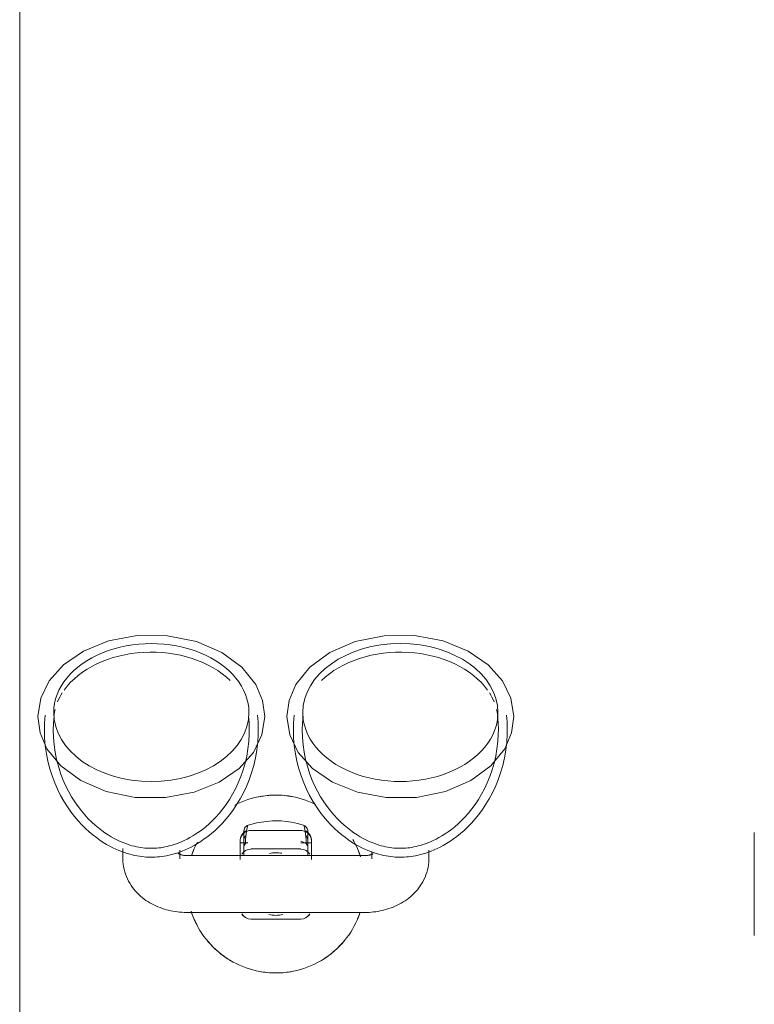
# Model space of a CAD drawing. Header units: millimetres. Extents: x -281 to 121694, y -16481 to 65128.
# Tile 41 of 256: x 14328 to 14535, y 18645 to 18922. Entities that reach past the tile are written whole.
import ezdxf

# ---------------------------------------------------------------- set-up
doc = ezdxf.new("R2010")
doc.units = ezdxf.units.MM
for name, color, linetype, lineweight in [('A--L$01A__Algemeen', 7, 'Continuous', 5), ('A--L74__VasteSanitaireVoorz', 1, 'Continuous', 5), ('A--L82__LosseGebruikersInvent', 1, 'Continuous', 5)]:
    doc.layers.add(name, color=color, linetype=linetype, lineweight=lineweight)

# ---------------------------------------------------------------- blocks, each defined once
blk = doc.blocks.new('NLRS_82_FU_UN_spoekbak_gen_kad - spoelbak dxbxh 900x900x957-V502-L_80_ 16')
at = {"layer": 'A--L$01A__Algemeen'}
blk.add_line((422, -549.32), (422, 294.68), dxfattribs=at)
blk.add_line((422, -549.32), (422, 294.68), dxfattribs=at)
at = {"layer": 'A--L74__VasteSanitaireVoorz'}
for p, q in [((215.5, -71.82), (215.5, -42.82)), ((215.5, -71.82), (215.5, -42.82)), ((215.5, -69.41), (215.5, -45.24)), ((215.5, -69.41), (215.5, -45.24)), ((215.5, -45.24), (215.5, -69.41)), ((215.5, -45.24), (215.5, -69.41)), ((215.5, -65.85), (215.5, -48.79)), ((215.5, -65.85), (215.5, -48.79)), ((215.5, -48.79), (215.5, -65.85)), ((215.5, -48.79), (215.5, -65.85)), ((375, -49.32), (325, -49.32)), ((357, -47.48), (343, -47.48)), ((215.5, -61.86), (215.5, -52.79)), ((215.5, -61.86), (215.5, -52.79)), ((215.5, -52.79), (215.5, -61.86)), ((215.5, -52.79), (215.5, -61.86)), ((307, -64.4), (307, -66.86)), ((323, -66.4), (323, -64.4)), ((325, -65.32), (375, -65.32)), ((340, -69.42), (340, -65.21)), ((340, -66.04), (340, -68.86)), ((341, -65.23), (341, -67.5)), ((359, -67.5), (359, -65.23)), ((360, -65.21), (360, -69.42)), ((360, -68.86), (360, -66.04)), ((377, -64.4), (377, -66.88)), ((393, -67.28), (393, -64.4)), ((340, -69.6), (340, -67.86)), ((340, -68.15), (340, -69.6)), ((340, -68.86), (343, -68.86)), ((341, -67.86), (341, -68.89)), ((341.43, -68.69), (342.95, -69.39)), ((343, -67.17), (357, -67.17)), ((357.83, -68.86), (360, -68.86)), ((357.86, -69.04), (358.57, -68.69)), ((359, -68.89), (359, -67.86)), ((360, -69.6), (360, -68.15)), ((357, -72.38), (343, -72.38))]:
    blk.add_line(p, q, dxfattribs=at)
at = {"layer": 'A--L74__VasteSanitaireVoorz', "flags": 128}
for points in [[(350, -32.32), (349, -32.34), (348, -32.4), (347.01, -32.5), (346.02, -32.64), (345.03, -32.82), (344.06, -33.04), (343.09, -33.3), (342.14, -33.59), (341.19, -33.93), (340.26, -34.3), (339.35, -34.71), (338.46, -35.15), (337.58, -35.63), (336.72, -36.14), (335.88, -36.69), (335.07, -37.27), (334.28, -37.88), (333.52, -38.53), (332.78, -39.2), (332.07, -39.91), (331.38, -40.64), (330.73, -41.4), (330.11, -42.18), (329.52, -42.99), (328.96, -43.82), (328.44, -44.67), (327.95, -45.54), (327.5, -46.43), (327.08, -47.34), (326.7, -48.27), (326.36, -49.2)], [(373.81, -49.72), (373.49, -48.77), (373.13, -47.84), (372.73, -46.92), (372.3, -46.02), (371.83, -45.14), (371.32, -44.27), (370.78, -43.43), (370.21, -42.61), (369.61, -41.81), (368.97, -41.04), (368.31, -40.3), (367.61, -39.58), (366.89, -38.89), (366.14, -38.23), (365.36, -37.6), (364.56, -37), (363.73, -36.43), (362.89, -35.9), (362.02, -35.4), (361.13, -34.94), (360.23, -34.51), (359.31, -34.12), (358.37, -33.77), (357.43, -33.45), (356.47, -33.17), (355.49, -32.94), (354.51, -32.74), (353.53, -32.57), (352.54, -32.45), (351.54, -32.37), (350.54, -32.33), (350, -32.32)], [(325, -49.32), (324.37, -49.33), (323.75, -49.36), (323.12, -49.4), (322.5, -49.47), (321.88, -49.55), (321.26, -49.64), (320.64, -49.76), (320.03, -49.89), (319.42, -50.05), (318.81, -50.22), (318.21, -50.41), (317.62, -50.62), (317.03, -50.84), (316.45, -51.09), (315.87, -51.36), (315.3, -51.64), (314.74, -51.95), (314.19, -52.28), (313.65, -52.63), (313.12, -53), (312.6, -53.39), (312.09, -53.81), (311.6, -54.25), (311.12, -54.71), (310.66, -55.2), (310.22, -55.71), (309.8, -56.24), (309.4, -56.8), (309.02, -57.38), (308.67, -57.98), (308.35, -58.6), (308.05, -59.25), (307.79, -59.92), (307.56, -60.6), (307.37, -61.3), (307.22, -62.01), (307.11, -62.73), (307.03, -63.46), (307, -64.2), (307, -64.4)], [(393, -64.4), (392.98, -63.66), (392.92, -62.93), (392.81, -62.2), (392.67, -61.49), (392.49, -60.79), (392.27, -60.1), (392.02, -59.43), (391.74, -58.78), (391.42, -58.14), (391.08, -57.54), (390.71, -56.95), (390.31, -56.39), (389.9, -55.85), (389.46, -55.33), (389, -54.84), (388.53, -54.37), (388.04, -53.93), (387.54, -53.5), (387.02, -53.11), (386.5, -52.73), (385.96, -52.37), (385.41, -52.04), (384.85, -51.73), (384.28, -51.43), (383.71, -51.16), (383.13, -50.91), (382.54, -50.68), (381.95, -50.46), (381.35, -50.27), (380.74, -50.09), (380.14, -49.93), (379.52, -49.79), (378.91, -49.67), (378.29, -49.57), (377.67, -49.49), (377.05, -49.42), (376.42, -49.37), (375.8, -49.34), (375.17, -49.32), (375, -49.32)], [(345.05, -100.65), (344.99, -98.4), (344.8, -96.16), (344.49, -93.96), (344.06, -91.81), (343.52, -89.72), (342.89, -87.71), (342.16, -85.78), (341.36, -83.94), (340.49, -82.2), (339.57, -80.57), (338.6, -79.04), (337.6, -77.61), (336.58, -76.29), (335.55, -75.07), (334.51, -73.95), (333.47, -72.92), (332.45, -71.99), (331.43, -71.14), (330.43, -70.36), (329.46, -69.66), (328.5, -69.03), (327.57, -68.47), (326.67, -67.96), (325.79, -67.51), (324.94, -67.1), (324.11, -66.74), (323.32, -66.43), (322.54, -66.15), (321.79, -65.9), (321.06, -65.69), (320.35, -65.51), (319.66, -65.35), (318.99, -65.22), (318.33, -65.11), (317.68, -65.02), (317.04, -64.95), (316.41, -64.9), (315.79, -64.87), (315.17, -64.86), (314.55, -64.86), (313.92, -64.88), (313.3, -64.92), (312.66, -64.98), (312.02, -65.06), (311.37, -65.16), (310.7, -65.28), (310.02, -65.42), (309.32, -65.59), (308.61, -65.79), (307.87, -66.01), (307.11, -66.27), (306.32, -66.57), (305.51, -66.9), (304.67, -67.28), (303.81, -67.71), (302.92, -68.19), (302, -68.72), (301.06, -69.31), (300.1, -69.98), (299.11, -70.71), (298.1, -71.52), (297.08, -72.41), (296.05, -73.39), (295.01, -74.46), (293.97, -75.62), (292.95, -76.89), (291.94, -78.25), (290.95, -79.73), (290, -81.31), (289.1, -82.99), (288.26, -84.77), (287.5, -86.65), (286.81, -88.62), (286.22, -90.67), (285.73, -92.79), (285.35, -94.97), (285.1, -97.19), (284.96, -99.43), (284.95, -100.65)], [(322.68, -65.84), (322.76, -65.8), (322.84, -65.76), (322.93, -65.72), (323.04, -65.67), (323.15, -65.63), (323.27, -65.59), (323.4, -65.55), (323.54, -65.51), (323.68, -65.47), (323.83, -65.44), (323.99, -65.41), (324.15, -65.38), (324.32, -65.36), (324.49, -65.35), (324.66, -65.33), (324.83, -65.33), (325, -65.32)], [(326.19, -64.93), (326.51, -65.88), (326.87, -66.81), (327.27, -67.73), (327.7, -68.63)], [(340, -64.21), (340, -66.92), (340, -68.95), (340, -69.42)], [(415.05, -100.65), (414.99, -98.4), (414.8, -96.16), (414.49, -93.96), (414.06, -91.81), (413.52, -89.72), (412.89, -87.71), (412.16, -85.78), (411.36, -83.94), (410.49, -82.2), (409.57, -80.57), (408.6, -79.04), (407.6, -77.61), (406.58, -76.29), (405.55, -75.07), (404.51, -73.95), (403.47, -72.92), (402.45, -71.99), (401.43, -71.14), (400.43, -70.36), (399.46, -69.66), (398.5, -69.03), (397.57, -68.47), (396.67, -67.96), (395.79, -67.51), (394.94, -67.1), (394.11, -66.74), (393.32, -66.43), (392.54, -66.15), (391.79, -65.9), (391.06, -65.69), (390.35, -65.51), (389.66, -65.35), (388.99, -65.22), (388.33, -65.11), (387.68, -65.02), (387.04, -64.95), (386.41, -64.9), (385.79, -64.87), (385.17, -64.86), (384.55, -64.86), (383.92, -64.88), (383.3, -64.92), (382.66, -64.98), (382.02, -65.06), (381.37, -65.16), (380.7, -65.28), (380.02, -65.42), (379.32, -65.59), (378.61, -65.79), (377.87, -66.01), (377.11, -66.27), (376.32, -66.57), (375.51, -66.9), (374.67, -67.28), (373.81, -67.71), (372.92, -68.19), (372, -68.72), (371.06, -69.31), (370.1, -69.98), (369.11, -70.71), (368.1, -71.52), (367.08, -72.41), (366.05, -73.39), (365.01, -74.46), (363.97, -75.62), (362.95, -76.89), (361.94, -78.25), (360.95, -79.73), (360, -81.31), (359.1, -82.99), (358.26, -84.77), (357.5, -86.65), (356.81, -88.62), (356.22, -90.67), (355.73, -92.79), (355.35, -94.97), (355.1, -97.19), (354.96, -99.43), (354.95, -100.65)], [(360, -69.42), (360, -67.6), (360, -65.09), (360, -64.21)], [(372.05, -69.11), (372.5, -68.22), (372.92, -67.31), (373.3, -66.38), (373.64, -65.44)], [(375, -65.32), (375.17, -65.33), (375.35, -65.33), (375.52, -65.35), (375.69, -65.36), (375.85, -65.38), (376.01, -65.41), (376.17, -65.44), (376.32, -65.47), (376.47, -65.51), (376.6, -65.55), (376.73, -65.59), (376.85, -65.63), (376.97, -65.67), (377.07, -65.72), (377.16, -65.76), (377.25, -65.8), (377.32, -65.84), (377.38, -65.88), (377.43, -65.91), (377.46, -65.94), (377.49, -65.96), (377.51, -65.97)], [(342.55, -100.65), (342.49, -98.54), (342.32, -96.44), (342.02, -94.38), (341.62, -92.37), (341.12, -90.41), (340.52, -88.52), (339.84, -86.72), (339.09, -85), (338.28, -83.38), (337.42, -81.85), (336.52, -80.42), (335.59, -79.09), (334.64, -77.86), (333.68, -76.73), (332.71, -75.69), (331.75, -74.74), (330.8, -73.87), (329.86, -73.08), (328.94, -72.37), (328.04, -71.72), (327.16, -71.14), (326.31, -70.63), (325.48, -70.16), (324.68, -69.75), (323.91, -69.38), (323.16, -69.05), (322.43, -68.77), (321.73, -68.51), (321.05, -68.29), (320.4, -68.1), (319.76, -67.94), (319.14, -67.8), (318.54, -67.68), (317.95, -67.58), (317.38, -67.5), (316.81, -67.44), (316.25, -67.4), (315.7, -67.37), (315.15, -67.36), (314.6, -67.36), (314.05, -67.38), (313.49, -67.42), (312.93, -67.47), (312.36, -67.54), (311.78, -67.62), (311.18, -67.73), (310.57, -67.86), (309.95, -68.01), (309.3, -68.19), (308.64, -68.39), (307.95, -68.63), (307.24, -68.89), (306.5, -69.2), (305.74, -69.54), (304.95, -69.93), (304.14, -70.37), (303.3, -70.86), (302.44, -71.4), (301.55, -72.01), (300.64, -72.69), (299.71, -73.43), (298.76, -74.26), (297.81, -75.16), (296.84, -76.16), (295.88, -77.24), (294.92, -78.42), (293.98, -79.69), (293.06, -81.07), (292.18, -82.54), (291.34, -84.11), (290.55, -85.78), (289.83, -87.54), (289.19, -89.38), (288.64, -91.3), (288.18, -93.29), (287.83, -95.33), (287.59, -97.4), (287.46, -99.51), (287.45, -100.65)], [(341, -67.5), (341, -72.1), (341, -69.57)], [(412.55, -100.65), (412.49, -98.54), (412.32, -96.44), (412.02, -94.38), (411.62, -92.37), (411.12, -90.41), (410.52, -88.52), (409.84, -86.72), (409.09, -85), (408.28, -83.38), (407.42, -81.85), (406.52, -80.42), (405.59, -79.09), (404.64, -77.86), (403.68, -76.73), (402.71, -75.69), (401.75, -74.74), (400.8, -73.87), (399.86, -73.08), (398.94, -72.37), (398.04, -71.72), (397.16, -71.14), (396.31, -70.63), (395.48, -70.16), (394.68, -69.75), (393.91, -69.38), (393.16, -69.05), (392.43, -68.77), (391.73, -68.51), (391.05, -68.29), (390.4, -68.1), (389.76, -67.94), (389.14, -67.8), (388.54, -67.68), (387.95, -67.58), (387.38, -67.5), (386.81, -67.44), (386.25, -67.4), (385.7, -67.37), (385.15, -67.36), (384.6, -67.36), (384.05, -67.38), (383.49, -67.42), (382.93, -67.47), (382.36, -67.54), (381.78, -67.62), (381.18, -67.73), (380.57, -67.86), (379.95, -68.01), (379.3, -68.19), (378.64, -68.39), (377.95, -68.63), (377.24, -68.89), (376.5, -69.2), (375.74, -69.54), (374.95, -69.93), (374.14, -70.37), (373.3, -70.86), (372.44, -71.4), (371.55, -72.01), (370.64, -72.69), (369.71, -73.43), (368.76, -74.26), (367.81, -75.16), (366.84, -76.16), (365.88, -77.24), (364.92, -78.42), (363.98, -79.69), (363.06, -81.07), (362.18, -82.54), (361.34, -84.11), (360.55, -85.78), (359.83, -87.54), (359.19, -89.38), (358.64, -91.3), (358.18, -93.29), (357.83, -95.33), (357.59, -97.4), (357.46, -99.51), (357.45, -100.65)], [(359, -69.57), (359, -72.1), (359, -67.5)], [(360, -66.92), (360, -68.95), (360, -69.6)], [(341.49, -70.87), (341.22, -70.48), (341.06, -70.03)], [(358.94, -70.03), (358.78, -70.48), (358.51, -70.87)], [(341, -72.19), (341.02, -72.47), (341.17, -72.93), (341.35, -73.23), (341.52, -73.44), (341.83, -73.68), (342.18, -73.84)], [(342.18, -73.84), (343.88, -74.32), (345.55, -74.68), (347.14, -74.91), (348.53, -75.04), (350.97, -75.06), (352.74, -74.93), (355.31, -74.51), (357.82, -73.84)], [(357.82, -73.84), (358.08, -73.73), (358.28, -73.6), (358.59, -73.32), (358.76, -73.06), (358.94, -72.62), (359, -72.19)], [(338.87, -79.71), (339.77, -80.13), (340.69, -80.53), (341.63, -80.88), (342.57, -81.2), (343.53, -81.47), (344.51, -81.71), (345.49, -81.91), (346.47, -82.07), (347.46, -82.2), (348.46, -82.28), (349.46, -82.32), (350, -82.32)], [(350, -82.32), (351, -82.3), (352, -82.24), (352.99, -82.14), (353.98, -82), (354.97, -81.83), (355.94, -81.61), (356.91, -81.35), (357.86, -81.05), (358.81, -80.72), (359.74, -80.35), (360.65, -79.94), (361.54, -79.5)], [(346.9, -104.38), (346.09, -99.24), (343.68, -94.32), (339.66, -89.8), (334.05, -85.95), (327.02, -83.11), (318.95, -81.6), (310.47, -81.65), (302.31, -83.31), (295.17, -86.38), (289.54, -90.53), (285.66, -95.35), (283.73, -99.85), (283.1, -104.38)], [(353.1, -104.38), (353.91, -99.24), (356.32, -94.32), (360.34, -89.8), (365.95, -85.95), (372.98, -83.11), (381.05, -81.6), (389.53, -81.65), (397.69, -83.31), (404.83, -86.38), (410.46, -90.53), (414.34, -95.35), (416.27, -99.85), (416.9, -104.38)], [(284.95, -100.65), (285.01, -102.9), (285.16, -104.81)], [(287.45, -100.65), (287.51, -102.76), (287.65, -104.55)], [(342.35, -104.55), (342.51, -102.45), (342.55, -100.65)], [(344.84, -104.81), (345.01, -102.57), (345.05, -100.65)], [(354.95, -100.65), (355.01, -102.9), (355.16, -104.81)], [(357.45, -100.65), (357.51, -102.76), (357.65, -104.55)], [(412.35, -104.55), (412.51, -102.45), (412.55, -100.65)], [(414.84, -104.81), (415.01, -102.57), (415.05, -100.65)], [(283.1, -104.38), (283.91, -109.53), (286.32, -114.45), (290.34, -118.97), (295.95, -122.81), (302.98, -125.66), (311.05, -127.17), (319.53, -127.11), (327.69, -125.46), (334.83, -122.38), (340.46, -118.24), (344.34, -113.41), (346.27, -108.92), (346.9, -104.38)], [(416.9, -104.38), (416.09, -109.53), (413.68, -114.45), (409.66, -118.97), (404.05, -122.81), (397.02, -125.66), (388.95, -127.17), (380.47, -127.11), (372.31, -125.46), (365.17, -122.38), (359.54, -118.24), (355.66, -113.41), (353.73, -108.92), (353.1, -104.38)]]:
    blk.add_lwpolyline(points, dxfattribs=at)
at = {"layer": 'A--L74__VasteSanitaireVoorz'}
for radius, start, end in [(25, 90, 100.9975), (25, 79.0025, 90), (25, 120.8363, 140.1448), (25, 39.8552, 59.1637), (25, 18.7908, 28.3442), (25, 156.9419, 161.2092), (8.8, 90, 103.0233), (8.8, 76.9767, 90), (25, 198.7908, 210.1098), (8.8, 258.8809, 270), (8.8, 270, 281.7841), (25, 336.9419, 341.2092), (25, 259.0025, 270), (25, 270, 280.9975)]:
    blk.add_arc((350, -57.32), radius, start, end, dxfattribs=at)
for centre, major_axis, ratio, start_param, end_param in [((343, -50.43), (-3, 0), 0.98425, 4.712389, 5.759587), ((343, -50.43), (3, 0), 0.98425, 1.832596, 2.617994), ((357, -50.43), (3, 0), 0.98425, 0.523599, 1.570796), ((357, -50.43), (3, 0), 0.98425, 0.523599, 1.308997), ((343, -64.21), (3, 0), 0.98425, 3.665191, 4.712389), ((357, -64.21), (-3, 0), 0.98425, 1.570796, 2.617994), ((343, -67.49), (2, 0), 0.961631, 3.141768, 3.811137), ((357, -67.49), (2, 0), 0.961631, 5.613641, 6.28301), ((385, -105.52), (-27.43, 0), 0.707107, 3.141593, 6.283185), ((315, -105.52), (27.43, 0), 0.707107, 0, 3.141593), ((315, -103.11), (27.43, 0), 0.707107, 3.228433, 3.312917), ((385, -103.11), (27.43, 0), 0.707107, 6.111861, 6.196345), ((315, -105.52), (27.43, 0), 0.707107, 3.141593, 6.283185), ((385, -105.52), (-27.43, 0), 0.707107, 0, 3.141593), ((315, -103.11), (27.43, 0), 0.707107, 3.425235, 3.56242), ((385, -103.11), (27.43, 0), 0.707107, 5.862358, 5.999543), ((315, -103.11), (27.43, 0), 0.707107, 3.609518, 5.654867), ((385, -103.11), (27.43, 0), 0.707107, 3.769911, 5.81526)]:
    blk.add_ellipse(centre, major_axis=major_axis, ratio=ratio, start_param=start_param, end_param=end_param, dxfattribs=at)
for points in [[(341.43, -68.69), (341.65, -71.57), (341.86, -73.24), (342.07, -73.71)], [(357.93, -73.71), (358.14, -73.24), (358.35, -71.57), (358.57, -68.69)]]:
    blk.add_open_spline(points, degree=3, dxfattribs=at)
for points, knots in [([(343, -72.38), (342.54, -72.38), (341.88, -72.23), (341.11, -71.75), (340.55, -71.2), (340.11, -70.41), (340, -69.76), (340, -69.42)], [0, 0, 0, 0, 0.285714, 0.428571, 0.571429, 0.785714, 1, 1, 1, 1]), ([(340, -69.6), (340, -70.05), (340.15, -70.72), (340.63, -71.49), (341.11, -71.97), (341.49, -72.21), (341.7, -72.31)], [0, 0, 0, 0, 0.2857143, 0.4285714, 0.5714286, 0.7142857, 0.7142857, 0.7142857, 0.7142857]), ([(360, -69.42), (360, -69.87), (359.85, -70.52), (359.37, -71.28), (358.81, -71.83), (358.01, -72.27), (357.34, -72.38), (357, -72.38)], [0, 0, 0, 0, 0.285714, 0.428571, 0.571429, 0.785714, 1, 1, 1, 1]), ([(358.3, -72.31), (358.5, -72.21), (358.89, -71.97), (359.45, -71.41), (359.89, -70.6), (360, -69.94), (360, -69.6)], [0.2857143, 0.2857143, 0.2857143, 0.2857143, 0.4285714, 0.5714286, 0.7857143, 1, 1, 1, 1])]:
    blk.add_open_spline(points, degree=3, knots=knots, dxfattribs=at)

msp = doc.modelspace()

# ---------------------------------------------------------------- block references
at = {"layer": 'A--L82__LosseGebruikersInvent', "rotation": 180}
msp.add_blockref('NLRS_82_FU_UN_spoekbak_gen_kad - spoelbak dxbxh 900x900x957-V502-L_80_ 16', (14750, 18621.78), dxfattribs=at)

doc.saveas('drawing.dxf')
